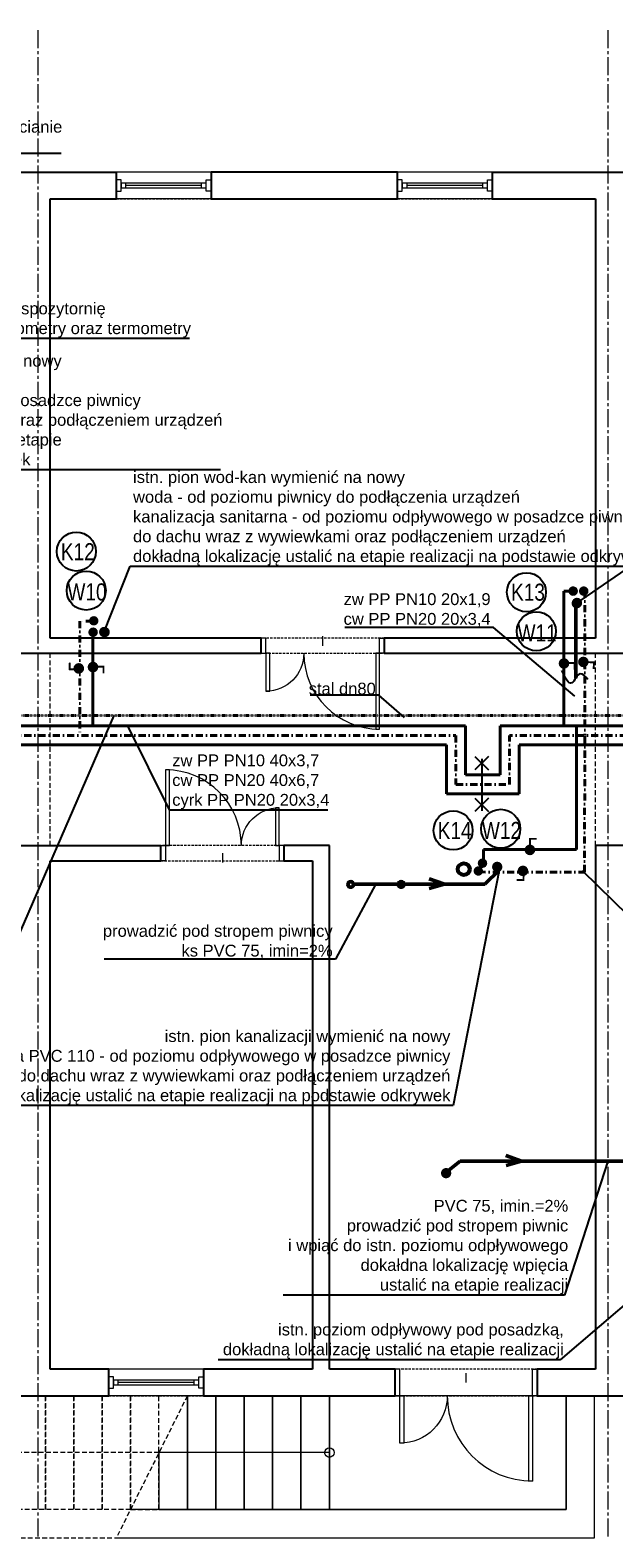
# Model space of a CAD drawing. Header units: millimetres. Extents: x -291747 to 77132, y 46721 to 203932.
# Tile 103 of 110: x 70456 to 71072, y 100539 to 102131. Entities that reach past the tile are written whole.
import ezdxf
from ezdxf.lldxf.tags import DXFTag

# ---------------------------------------------------------------- set-up
doc = ezdxf.new("R2010")
doc.units = ezdxf.units.MM
doc.header["$MEASUREMENT"] = 0
for name, pattern in [('DASHDOT', [1, 0.5, -0.25, 0, -0.25]), ('DIVIDE', [1.25, 0.5, -0.25, 0, -0.25, 0, -0.25]), ('xreff_LSN_szatnie_PW_rzuty_14$0$CENTER2', [28.575, 19.05, -3.175, 3.175, -3.175]), ('xreff_LSN_szatnie_PW_rzuty_14$0$DASHED', [19.05, 12.7, -6.35])]:
    doc.linetypes.add(name, pattern=pattern)
doc.layers.get('0').update_dxf_attribs({"lineweight": 9})
for name, color, linetype, lineweight in [('FL-xref', 250, 'Continuous', 9), ('FL_Ciepła_woda-do odbiorników', 1, 'DASHDOT', 40), ('FL_cyrk nowa', 6, 'CYRK', 40), ('FL_ks_nad posadzka', 12, 'Continuous', 50), ('FL_ks_pod stropem', 190, 'Continuous', 50), ('FL_opisy_kanaliza', 1, 'Continuous', 25), ('FL_opisy_woda', 7, 'Continuous', 25), ('FL_ppoż', 4, 'DIVIDE', 40), ('FL_Zimna_woda-do odbiorników', 5, 'SOLID', 40), ('Kanalizacja', 24, 'Continuous', 35), ('xreff_LSN_szatnie_PW_rzuty_14$0$A drzwi płytowe', 252, 'Continuous', 9), ('xreff_LSN_szatnie_PW_rzuty_14$0$A widok', 252, 'Continuous', 9), ('xreff_LSN_szatnie_PW_rzuty_14$0$A widok wyżej', 252, 'xreff_LSN_szatnie_PW_rzuty_14$0$DASHED', 9), ('xreff_LSN_szatnie_PW_rzuty_14$0$A-Glaz', 8, 'Continuous', 9), ('xreff_LSN_szatnie_PW_rzuty_14$0$A-Wall', 252, 'Continuous', 9), ('xreff_LSN_szatnie_PW_rzuty_14$0$S-Grid-Iden', 8, 'xreff_LSN_szatnie_PW_rzuty_14$0$CENTER2', 9)]:
    doc.layers.add(name, color=color, linetype=linetype, lineweight=lineweight)
doc.styles.add('$RECOVER_150828101252-21', font='txt')
doc.styles.get("Standard").update_dxf_attribs({"font": 'arial.ttf'})
doc.linetypes.add('CYRK', pattern='A,15,-4.6,["S",$RECOVER_150828101252-21,S=2.5,R=90,X=-0.8,Y=-1.3],-1', length=20.6)
tags = doc.linetypes.add('SOLID', pattern=[10, 10, 0]).pattern_tags.tags
tags[6:7] = [DXFTag(74, 4), DXFTag(75, 0), DXFTag(340, '0'), DXFTag(46, 0.0), DXFTag(50, 0.0), DXFTag(44, 0.0), DXFTag(45, 0.0)]
tags[4:5] = [DXFTag(74, 4), DXFTag(75, 0), DXFTag(340, '0'), DXFTag(46, 0.0), DXFTag(50, 0.0), DXFTag(44, 0.0), DXFTag(45, 0.0)]
doc.dimstyles.get("Standard").update_dxf_attribs({"dimtxt": 0.18, "dimasz": 0.18, "dimexe": 0.18, "dimexo": 0.0625, "dimgap": 0.09, "dimtad": 0, "dimtih": 1, "dimtoh": 1, "dimdec": 4, "dimzin": 0, "dimdsep": 46, "dimtxsty": 'Standard', "dimcen": 0.09, "dimadec": 0, "dimazin": 0, "dimtfac": 1, "dimtdec": 4, "dimtofl": 0, "dimtmove": 0, "dimatfit": 3, "dimfxl": 1, "dimtolj": 1, "dimtzin": 0, "dimarcsym": 0})

# ---------------------------------------------------------------- blocks, each defined once
blk = doc.blocks.new('xreff_LSN_szatnie_PW_rzuty_14$0$środek')
blk.add_line((0, 0), (0, -10))
blk = doc.blocks.new('xreff_LSN_szatnie_PW_rzuty_14')
at = {"layer": 'xreff_LSN_szatnie_PW_rzuty_14$0$A drzwi płytowe', "linetype": 'Continuous', "lineweight": 9, "ltscale": 0.2}
for points in [[(70704.7, 101489.2), (70699.7, 101489.2), (70699.7, 101473.2), (70704.7, 101473.2)], [(70824.7, 101489.2), (70829.7, 101489.2), (70829.7, 101473.2), (70824.7, 101473.2)], [(70598.7, 101254.2), (70593.7, 101254.2), (70593.7, 101270.2), (70598.7, 101270.2)], [(70718.7, 101254.2), (70723.7, 101254.2), (70723.7, 101270.2), (70718.7, 101270.2)], [(70846.2, 100717.2), (70841.2, 100717.2), (70841.2, 100689.2), (70846.2, 100689.2)], [(70986.2, 100717.2), (70991.2, 100717.2), (70991.2, 100689.2), (70986.2, 100689.2)]]:
    blk.add_lwpolyline(points, close=True, dxfattribs=at)
at = {"layer": 'xreff_LSN_szatnie_PW_rzuty_14$0$A drzwi płytowe', "linetype": 'Continuous', "lineweight": 9}
for points in [[(70704.7, 101433.2), (70708.7, 101433.2), (70708.7, 101473.2), (70704.7, 101473.2)], [(70824.7, 101473.2), (70820.7, 101473.2), (70820.7, 101393.2), (70824.7, 101393.2)], [(70598.7, 101270.2), (70602.7, 101270.2), (70602.7, 101350.2), (70598.7, 101350.2)], [(70718.7, 101310.2), (70714.7, 101310.2), (70714.7, 101270.2), (70718.7, 101270.2)], [(70846.2, 100689.2), (70850.2, 100689.2), (70850.2, 100639.2), (70846.2, 100639.2)], [(70986.2, 100599.2), (70982.2, 100599.2), (70982.2, 100689.2), (70986.2, 100689.2)]]:
    blk.add_lwpolyline(points, close=True, dxfattribs=at)
at = {"layer": 'xreff_LSN_szatnie_PW_rzuty_14$0$A drzwi płytowe', "linetype": 'Continuous', "lineweight": 9, "ltscale": 0.2, "extrusion": (0, 0, -1)}
for centre, radius, start, end in [((-70704.7, 101473.2), 40, 180, 270), ((-70718.7, 101270.2), 40, 0, 90), ((-70846.2, 100689.2), 50, 180, 270)]:
    blk.add_arc(centre, radius, start, end, dxfattribs=at)
at = {"layer": 'xreff_LSN_szatnie_PW_rzuty_14$0$A drzwi płytowe', "linetype": 'Continuous', "lineweight": 9, "ltscale": 0.2}
for centre, radius, start, end in [((70824.7, 101473.2), 80, 180, 270), ((70598.7, 101270.2), 80, 0, 90), ((70986.2, 100689.2), 90, 180, 270)]:
    blk.add_arc(centre, radius, start, end, dxfattribs=at)
at = {"layer": 'xreff_LSN_szatnie_PW_rzuty_14$0$A widok'}
for points in [[(70546.7, 100539.2), (71051.7, 100539.2), (71051.7, 100689.2)], [(71021.7, 100689.2), (71021.7, 100569.2), (70561.7, 100569.2)], [(70591.7, 100629.2), (70591.7, 100569.2), (70621.7, 100569.2), (70621.7, 100689.2)], [(70771.7, 100629.2), (70591.7, 100629.2)]]:
    blk.add_lwpolyline(points, dxfattribs=at)
for points in [[(70651.7, 100689.2), (70621.7, 100689.2), (70621.7, 100569.2), (70651.7, 100569.2)], [(70681.7, 100689.2), (70651.7, 100689.2), (70651.7, 100569.2), (70681.7, 100569.2)], [(70711.7, 100689.2), (70681.7, 100689.2), (70681.7, 100569.2), (70711.7, 100569.2)], [(70741.7, 100689.2), (70711.7, 100689.2), (70711.7, 100569.2), (70741.7, 100569.2)], [(70771.7, 100689.2), (70741.7, 100689.2), (70741.7, 100569.2), (70771.7, 100569.2)], [(71021.7, 100689.2), (70771.7, 100689.2), (70771.7, 100569.2), (71021.7, 100569.2)]]:
    blk.add_lwpolyline(points, close=True, dxfattribs=at)
blk.add_circle((70771.7, 100629.2), 5, dxfattribs=at)
at = {"layer": 'xreff_LSN_szatnie_PW_rzuty_14$0$A widok wyżej', "linetype": 'xreff_LSN_szatnie_PW_rzuty_14$0$DASHED', "lineweight": 9, "ltscale": 0.2}
for p, q in [((70646.7, 101981.2), (70546.7, 101981.2)), ((70943.7, 101981.2), (70843.7, 101981.2)), ((70546.7, 101953.2), (70646.7, 101953.2)), ((70843.7, 101953.2), (70943.7, 101953.2)), ((70829.7, 101489.2), (70699.7, 101489.2)), ((70699.7, 101473.2), (70829.7, 101473.2)), ((70723.7, 101270.2), (70593.7, 101270.2)), ((70593.7, 101254.2), (70723.7, 101254.2)), ((70638.7, 100717.2), (70538.7, 100717.2)), ((70991.2, 100717.2), (70841.2, 100717.2)), ((70538.7, 100689.2), (70638.7, 100689.2)), ((70841.2, 100689.2), (70991.2, 100689.2))]:
    blk.add_line(p, q, dxfattribs=at)
at = {"layer": 'xreff_LSN_szatnie_PW_rzuty_14$0$A widok wyżej', "ltscale": 0.4}
for p, q in [((70471.7, 100569.2), (70471.7, 100689.2)), ((70471.7, 100689.2), (70471.7, 100569.2)), ((70501.7, 100569.2), (70501.7, 100689.2)), ((70501.7, 100689.2), (70501.7, 100569.2)), ((70531.7, 100569.2), (70531.7, 100689.2)), ((70531.7, 100689.2), (70531.7, 100569.2)), ((70561.7, 100569.2), (70561.7, 100689.2)), ((70561.7, 100689.2), (70561.7, 100569.2)), ((70591.7, 100569.2), (70591.7, 100689.2)), ((70561.7, 100569.2), (70591.7, 100569.2))]:
    blk.add_line(p, q, dxfattribs=at)
for points in [[(70476.7, 101270.2), (70476.7, 101473.2)], [(71052.7, 101270.2), (71052.7, 101473.2)], [(70621.7, 100689.2), (70201.7, 100689.2)], [(70621.7, 100689.2), (70546.7, 100539.2)], [(70591.7, 100629.2), (70201.7, 100629.2)], [(70561.7, 100569.2), (70201.7, 100569.2), (70201.7, 100539.2), (70546.7, 100539.2)]]:
    blk.add_lwpolyline(points, dxfattribs=at)
at = {"layer": 'xreff_LSN_szatnie_PW_rzuty_14$0$A-Glaz', "linetype": 'Continuous', "lineweight": 9}
for p, q in [((70646.7, 101981.2), (70546.7, 101981.2)), ((70556.7, 101964.7), (70556.7, 101969.7)), ((70636.7, 101964.7), (70636.7, 101969.7)), ((70943.7, 101981.2), (70843.7, 101981.2)), ((70853.7, 101964.7), (70853.7, 101969.7)), ((70933.7, 101964.7), (70933.7, 101969.7)), ((70646.7, 101953.2), (70546.7, 101953.2)), ((70636.7, 101967.2), (70556.7, 101967.2)), ((70943.7, 101953.2), (70843.7, 101953.2)), ((70933.7, 101967.2), (70853.7, 101967.2)), ((70638.7, 100717.2), (70538.7, 100717.2)), ((70548.7, 100700.7), (70548.7, 100705.7)), ((70628.7, 100703.2), (70548.7, 100703.2)), ((70628.7, 100700.7), (70628.7, 100705.7)), ((70638.7, 100689.2), (70538.7, 100689.2))]:
    blk.add_line(p, q, dxfattribs=at)
for points in [[(70551.7, 101973.2), (70546.7, 101973.2), (70546.7, 101961.2), (70551.7, 101961.2)], [(70641.7, 101964.7), (70641.7, 101969.7), (70551.7, 101969.7), (70551.7, 101964.7)], [(70641.7, 101973.2), (70646.7, 101973.2), (70646.7, 101961.2), (70641.7, 101961.2)], [(70848.7, 101973.2), (70843.7, 101973.2), (70843.7, 101961.2), (70848.7, 101961.2)], [(70938.7, 101964.7), (70938.7, 101969.7), (70848.7, 101969.7), (70848.7, 101964.7)], [(70938.7, 101973.2), (70943.7, 101973.2), (70943.7, 101961.2), (70938.7, 101961.2)], [(70543.7, 100709.2), (70538.7, 100709.2), (70538.7, 100697.2), (70543.7, 100697.2)], [(70633.7, 100700.7), (70633.7, 100705.7), (70543.7, 100705.7), (70543.7, 100700.7)], [(70633.7, 100709.2), (70638.7, 100709.2), (70638.7, 100697.2), (70633.7, 100697.2)]]:
    blk.add_lwpolyline(points, close=True, dxfattribs=at)
at = {"layer": 'xreff_LSN_szatnie_PW_rzuty_14$0$A-Wall', "linetype": 'Continuous', "lineweight": 25}
for p, q in [((70347.7, 101981.2), (70546.7, 101981.2)), ((70546.7, 101953.2), (70546.7, 101981.2)), ((70843.7, 101981.2), (70646.7, 101981.2)), ((70646.7, 101981.2), (70646.7, 101953.2)), ((70843.7, 101953.2), (70843.7, 101981.2)), ((70943.7, 101981.2), (71156.7, 101981.2)), ((70943.7, 101981.2), (70943.7, 101953.2)), ((70476.7, 101953.2), (70546.7, 101953.2)), ((70476.7, 101489.2), (70476.7, 101953.2)), ((70646.7, 101953.2), (70843.7, 101953.2)), ((70943.7, 101953.2), (71052.7, 101953.2)), ((71052.7, 101953.2), (71052.7, 101489.2)), ((70699.7, 101489.2), (70476.7, 101489.2)), ((70699.7, 101473.2), (70699.7, 101489.2)), ((71052.7, 101489.2), (70829.7, 101489.2)), ((70829.7, 101489.2), (70829.7, 101473.2)), ((70333.7, 101473.2), (70699.7, 101473.2)), ((70829.7, 101473.2), (71191.2, 101473.2)), ((70229.7, 101270.2), (70593.7, 101270.2)), ((70593.7, 101254.2), (70593.7, 101270.2)), ((70771.7, 101270.2), (70723.7, 101270.2)), ((70723.7, 101270.2), (70723.7, 101254.2)), ((70771.7, 100717.2), (70771.7, 101270.2)), ((71052.7, 101270.2), (71052.7, 100717.2)), ((71191.2, 101270.2), (71052.7, 101270.2)), ((70476.7, 100717.2), (70476.7, 101254.2)), ((70476.7, 101254.2), (70593.7, 101254.2)), ((70723.7, 101254.2), (70753.7, 101254.2)), ((70753.7, 101254.2), (70753.7, 100717.2)), ((70538.7, 100717.2), (70476.7, 100717.2)), ((70538.7, 100689.2), (70538.7, 100717.2)), ((70638.7, 100717.2), (70638.7, 100689.2)), ((70753.7, 100717.2), (70638.7, 100717.2)), ((70841.2, 100717.2), (70771.7, 100717.2)), ((70841.2, 100689.2), (70841.2, 100717.2)), ((70991.2, 100717.2), (70991.2, 100689.2)), ((71052.7, 100717.2), (70991.2, 100717.2)), ((70041.7, 100689.2), (70538.7, 100689.2)), ((70638.7, 100689.2), (70841.2, 100689.2)), ((70991.2, 100689.2), (71665.7, 100689.2))]:
    blk.add_line(p, q, dxfattribs=at)
at = {"layer": 'xreff_LSN_szatnie_PW_rzuty_14$0$S-Grid-Iden'}
for points in [[(70463.7, 102131.2), (70463.7, 100539.2)], [(71065.7, 102131.2), (71065.7, 100539.2)]]:
    blk.add_lwpolyline(points, dxfattribs=at)
at = {"layer": 'xreff_LSN_szatnie_PW_rzuty_14$0$A drzwi płytowe', "linetype": 'Continuous', "lineweight": 9, "ltscale": 0.2, "rotation": 180}
blk.add_blockref('xreff_LSN_szatnie_PW_rzuty_14$0$środek', (70764.7, 101481.2), dxfattribs=at)
at = {"layer": 'xreff_LSN_szatnie_PW_rzuty_14$0$A drzwi płytowe', "linetype": 'Continuous', "lineweight": 9, "ltscale": 0.2}
blk.add_blockref('xreff_LSN_szatnie_PW_rzuty_14$0$środek', (70658.7, 101262.2), dxfattribs=at)
at = {"layer": 'xreff_LSN_szatnie_PW_rzuty_14$0$A drzwi płytowe', "linetype": 'Continuous', "lineweight": 9, "ltscale": 0.2, "extrusion": (0, 0, -1), "zscale": -1, "rotation": 180}
blk.add_blockref('xreff_LSN_szatnie_PW_rzuty_14$0$środek', (-70916.2, 100703.2), dxfattribs=at)
blk = doc.blocks.new('pion ks')
at = {"layer": 'Kanalizacja'}
for radius in [70, 55]:
    blk.add_circle((44913, -92263), radius, dxfattribs=at)
blk = doc.blocks.new('A$C69789441')
at = {"layer": 'Kanalizacja'}
blk.add_blockref('pion ks', (-10394, 97544), dxfattribs=at)

msp = doc.modelspace()

# ---------------------------------------------------------------- block references
at = {"layer": 'FL-xref'}
msp.add_blockref('xreff_LSN_szatnie_PW_rzuty_14', (0, 0), dxfattribs=at)

# ---------------------------------------------------------------- next in the draw order: hatches: boundary and pattern name
at = {"layer": 'FL_Ciepła_woda-do odbiorników', "ltscale": 15}
for points in [[(71045.4, 101538.5, 1), (71035.4, 101539.3, 1)], [(70523.2, 101512.5, 1), (70522.4, 101502.6, 1)], [(70507, 101451.6, -1), (70507, 101462.9, -1)], [(71040, 101458.5, -1), (71040, 101469.7, -1)], [(70928.6, 101238.4, 1), (70929.4, 101248.3, 1)], [(70976.1, 101237.9, -1), (70976.1, 101249.1, -1)]]:
    msp.add_hatch(color=256, dxfattribs=at).paths.add_polyline_path(points)
at = {"layer": 'FL_ks_nad posadzka'}
for points in [[(71038.5, 101526.1, 1), (71027.5, 101526.1, 1)], [(71038.7, 101526.4, 1), (71027.7, 101526.4, 1)], [(70533.9, 101501.2, 1), (70533.9, 101490.2, 1)], [(70534.3, 101501.1, 1), (70534.3, 101490.1, 1)], [(70949, 101253.2, 1), (70949, 101242.2, 1)], [(70895, 100929.8, 1), (70895, 100918.8, 1)]]:
    msp.add_hatch(color=256, dxfattribs=at).paths.add_polyline_path(points)
at = {"layer": 'FL_ks_pod stropem'}
msp.add_hatch(color=256, dxfattribs=at).paths.add_polyline_path([(70949, 101253.2, 1), (70949, 101242.2, 1)])
at = {"layer": 'FL_Zimna_woda-do odbiorników'}
for points in [[(71034.2, 101538.5, 1), (71024.2, 101539.3, 1)], [(70522.5, 101500.5, 1), (70521.8, 101490.5, 1)], [(70522, 101453, 1), (70522, 101464.3, 1)], [(71019.5, 101456.9, 1), (71019.5, 101468.1, 1)], [(70983.5, 101260, 1), (70983.5, 101271.3, 1)], [(70933.1, 101246.6, 1), (70933.8, 101256.6, 1)]]:
    msp.add_hatch(color=256, dxfattribs=at).paths.add_polyline_path(points)

# ---------------------------------------------------------------- next in the draw order: linework, layer by layer
at = {"layer": 'FL_Ciepła_woda-do odbiorników', "ltscale": 15}
for p, q in [((71041.4, 101539.3), (71041.4, 101386.5)), ((70521.8, 101507.1), (70508.1, 101507.1)), ((70508.1, 101507.1), (70508.1, 101386.5)), ((70358.8, 101386.5), (70905.4, 101386.5)), ((70905.4, 101386.5), (70905.4, 101334.8)), ((70962, 101334.8), (70962, 101386.5)), ((71871.1, 101386.5), (70962, 101386.5)), ((71041.3, 101242.2), (71041.4, 101386.5)), ((70905.4, 101334.8), (70962, 101334.8)), ((70929.2, 101242.3), (71041.3, 101242.2))]:
    msp.add_line(p, q, dxfattribs=at)
at = {"layer": 'FL_Ciepła_woda-do odbiorników', "ltscale": 15, "const_width": 2}
for points in [[(70508.4, 101456), (70497.3, 101456.4), (70497.5, 101463.5)], [(71040, 101464), (71051.1, 101463.7), (71050.9, 101456.6)], [(70977, 101244.8), (70976.7, 101233.7), (70969.6, 101233.9)]]:
    msp.add_lwpolyline(points, dxfattribs=at)
at = {"layer": 'FL_cyrk nowa', "ltscale": 3}
for p, q in [((70348.8, 101376.5), (70895.4, 101376.5)), ((70895.4, 101376.5), (70895.4, 101324.8)), ((70972, 101324.8), (70972, 101376.5)), ((71861.1, 101376.5), (70972, 101376.5)), ((70895.4, 101324.8), (70972, 101324.8))]:
    msp.add_line(p, q, dxfattribs=at)
at = {"layer": 'FL_ks_nad posadzka'}
msp.add_line((71032, 101525.5), (71032, 101447), dxfattribs=at)
at = {"layer": 'FL_ks_pod stropem'}
for p, q in [((70936, 101229.3), (70951.1, 101244.4)), ((70795.4, 101229.3), (70936, 101229.3)), ((70877, 101235.2), (70893.3, 101229.3)), ((70893.3, 101229.3), (70877.2, 101224.8)), ((70892.5, 100923.4), (70909.9, 100936.9)), ((70909.9, 100936.9), (71096, 100936.9)), ((70958.2, 100942.8), (70974.5, 100936.9)), ((70974.5, 100936.9), (70958.3, 100932.4))]:
    msp.add_line(p, q, dxfattribs=at)
for centre in [(70794.2, 101229.2), (70847.5, 101229.2)]:
    msp.add_circle(centre, 3, dxfattribs=at)
at = {"layer": 'FL_opisy_kanaliza'}
for centre in [(70504.4, 101580.7), (70979.9, 101537.7), (70902.4, 101286.2)]:
    msp.add_circle(centre, 20.6, dxfattribs=at)
at = {"layer": 'FL_opisy_woda'}
for p, q in [((70925.5, 101364.3), (70939.6, 101350.2)), ((70939.6, 101364.3), (70925.5, 101350.2)), ((70932.6, 101361.7), (70932.6, 101306.8)), ((70925.5, 101320.3), (70939.6, 101306.2)), ((70939.6, 101320.3), (70925.5, 101306.2))]:
    msp.add_line(p, q, dxfattribs=at)
for centre in [(70514.8, 101539.5), (70990.3, 101496.5), (70952.7, 101287.9)]:
    msp.add_circle(centre, 20.6, dxfattribs=at)
msp.add_spline([(71044.7, 101445.5), (71036.7, 101451.6), (71027.7, 101441.9), (71017.4, 101455.1)], degree=3, dxfattribs=at)
at = {"layer": 'FL_ppoż'}
msp.add_line((71415.9, 101407.4), (70378.8, 101407.4), dxfattribs=at)
at = {"layer": 'FL_Zimna_woda-do odbiorników'}
for p, q in [((71027.8, 101538.9), (71019.5, 101538.9)), ((71019.5, 101538.9), (71019.5, 101396.5)), ((70522, 101495.5), (70522, 101396.5)), ((70368.8, 101396.5), (70915.4, 101396.5)), ((70915.4, 101396.5), (70915.4, 101344.8)), ((70952, 101344.8), (70952, 101396.5)), ((70952, 101396.5), (71515.6, 101396.5)), ((71032.6, 101266.2), (71032.6, 101396.5)), ((70915.4, 101344.8), (70952, 101344.8)), ((70934.5, 101249.7), (70934.5, 101266.2)), ((70934.5, 101266.2), (71032.6, 101266.2))]:
    msp.add_line(p, q, dxfattribs=at)
at = {"layer": 'FL_Zimna_woda-do odbiorników', "const_width": 2}
for points in [[(70522, 101459.2), (70533.1, 101459.2), (70533.1, 101452)], [(71019.5, 101463), (71030.7, 101463), (71030.7, 101455.9)], [(70983.5, 101266.2), (70983.5, 101277.3), (70990.6, 101277.3)]]:
    msp.add_lwpolyline(points, dxfattribs=at)

# ---------------------------------------------------------------- next in the draw order: block references
at = {"layer": 'FL_ppoż', "xscale": 0.1, "yscale": 0.1, "zscale": 0.1}
msp.add_blockref('A$C69789441', (67461.7, 100717.2), dxfattribs=at)

# ---------------------------------------------------------------- next in the draw order: texts
at = {"char_height": 12.5}
for s, insert, attachment_point in [('odejście na inny budynek\\Pwłączyć do istn. instalacji wykonanej z PP, biegnącej po ścianie\\Pzachować istn. średnice', (69998.5, 102002), 7), ('stal dn80', (70820.7, 101429.5), 9)]:
    msp.add_mtext(s, dxfattribs=dict(at, insert=insert, attachment_point=attachment_point))
at = {"layer": 'FL_opisy_kanaliza', "char_height": 18, "attachment_point": 7}
for s, insert in [('\\W0.8;K12', (70488.1, 101571.5)), ('\\W0.8;K13', (70963.6, 101528.5)), ('\\W0.8;K14', (70886.1, 101277))]:
    msp.add_mtext(s, dxfattribs=dict(at, insert=insert))
at = {"layer": 'FL_opisy_woda'}
for s, insert, char_height, attachment_point in [('nowe rozdzielacze cwu i cyrkulacji, dn80, L=1m\\Pjeden obieg na potrzeb proj. budynku, \\Pdrugi na inny budynek zasilany tranzytowo przez dyspozytornię\\Pkażdy obieg wyposażyć w zawory odcinające, manometry oraz termometry', (70047.2, 101806.5), 12.5, 7), ('istn. pion wod-kan wymienić na nowy\\Pkanalizacja sanitarna PVC 110 \\P- od poziomu odpływowego w posadzce piwnicy\\Pdo dachu wraz z wywiewkami oraz podłączeniem urządzeń\\Pdokładną lokalizację ustalić na etapie \\Prealizacji na podstawie odkrywek\\P', (70201.7, 101668), 12.5, 7), ('istn. pion wod-kan wymienić na nowy\\Pwoda - od poziomu piwnicy do podłączenia urządzeń \\Pkanalizacja sanitarna - od poziomu odpływowego w posadzce piwnicy\\Pdo dachu wraz z wywiewkami oraz podłączeniem urządzeń\\Pdokładną lokalizację ustalić na etapie realizacji na podstawie odkrywek\\P', (70564.3, 101565.9), 12.5, 7), ('\\W0.8;W10', (70495, 101528.8), 18, 7), ('\\Pzw PP PN10 20x1,9\\Pcw PP PN20 20x3,4', (70942, 101501), 12.5, 9), ('\\W0.8;W11', (70970.5, 101485.8), 18, 7), (' \\Pzw PP PN10 40x3,7\\Pcw PP PN20 40x6,7\\Pcyrk PP PN20 20x3,4 ', (70605.7, 101308.5), 12.5, 7), ('\\W0.8;W12', (70932.8, 101277.2), 18, 7), ('\\Pprowadzić pod stropem piwnicy\\Pks PVC 75, imin=2%', (70775.1, 101150.7), 12.5, 9), ('istn. pion kanalizacji wymienić na nowy\\Pkanalizacja sanitarna PVC 110 - od poziomu odpływowego w posadzce piwnicy\\Pdo dachu wraz z wywiewkami oraz podłączeniem urządzeń\\Pdokładną lokalizację ustalić na etapie realizacji na podstawie odkrywek\\P', (70899.5, 100996.5), 12.5, 9), ('\\PPVC 75, imin.=2%\\Pprowadzić pod stropem piwnic \\Pi wpiąć do istn. poziomu odpływowego\\Pdokałdna lokalizację wpięcia \\Pustalić na etapie realizacji\\P', (71024, 100796.5), 12.5, 9), ('istn. poziom odpływowy pod posadzką, \\Pdokładną lokalizację ustalić na etapie realizacji', (71019.3, 100728.3), 12.5, 9)]:
    msp.add_mtext(s, dxfattribs=dict(at, insert=insert, char_height=char_height, attachment_point=attachment_point))

# ---------------------------------------------------------------- next in the draw order: leaders
at = {"annotation_type": 0, "has_hookline": 1}
for points, hookline_direction, text_width in [([(69931.8, 101898.9), (69995.4, 102001.4), (69997.9, 102001.4)], 0, 489.9), ([(70850.9, 101405.5), (70823.8, 101428.9), (70821.3, 101428.9)], 1, 69.4)]:
    msp.add_leader(points, dimstyle='Standard', override={"dimtxt": 2.5, "dimasz": 2.5, "dimexe": 1.25, "dimexo": 0.625, "dimgap": 0.625, "dimtad": 1, "dimtih": 0, "dimtoh": 0, "dimdec": 2, "dimzin": 8, "dimdsep": 44, "dimcen": 2.5, "dimtdec": 2, "dimtofl": 1, "dimldrblk": 'None', "dimtolj": 0, "dimtzin": 8}, dxfattribs=dict(at, hookline_direction=hookline_direction, text_width=text_width))
at = {"layer": 'FL_opisy_woda', "annotation_type": 0, "has_hookline": 1}
for points, hookline_direction, text_width in [([(69907.2, 101745.4), (70044.1, 101805.9), (70046.6, 101805.9)], 0, 576.6), ([(70026.4, 101501.4), (70198.6, 101667.4), (70201.1, 101667.4)], 0, 454.9), ([(71032, 101525.5), (71145.6, 101603.6), (71148.1, 101603.6)], 0, 471.6), ([(70533.7, 101495.9), (70561.2, 101565.3), (70563.7, 101565.3)], 0, 545.3), ([(71030.9, 101428), (70945.1, 101500.4), (70942.6, 101500.4)], 1, 154.1), ([(70544, 101407.4), (70393, 101060.1), (70390.5, 101060.1)], 1, 189.7), ([(70558, 101397.5), (70602.6, 101307.9), (70605.1, 101307.9)], 0, 164.3), ([(70951.1, 101244.4), (70902.6, 100995.9), (70900.1, 100995.9)], 1, 611.6), ([(71038.6, 101243.8), (71087.3, 101196.4), (71089.8, 101196.4)], 0, 154.1), ([(70820.7, 101229.7), (70778.2, 101150.1), (70775.7, 101150.1)], 1, 241.1), ([(71065.7, 100936.9), (71020, 100795.5), (71017.5, 100795.5)], 1, 293.9), ([(71098, 100797.5), (71015.3, 100727.3), (71012.8, 100727.3)], 1, 358)]:
    msp.add_leader(points, dimstyle='Standard', override={"dimtxt": 2.5, "dimasz": 2.5, "dimexe": 1.25, "dimexo": 0.625, "dimgap": 0.625, "dimtad": 1, "dimtih": 0, "dimtoh": 0, "dimdec": 2, "dimzin": 8, "dimdsep": 44, "dimcen": 2.5, "dimtdec": 2, "dimtofl": 1, "dimldrblk": 'None', "dimtolj": 0, "dimtzin": 8}, dxfattribs=dict(at, hookline_direction=hookline_direction, text_width=text_width))

doc.saveas('drawing.dxf')
